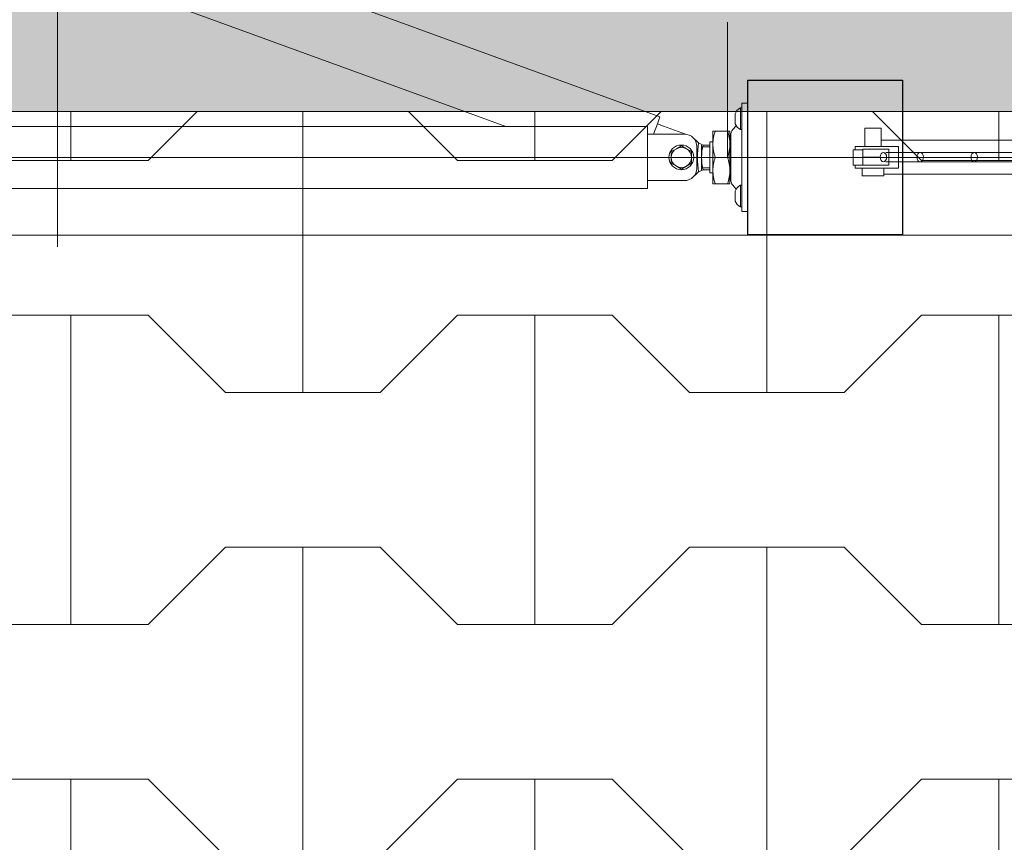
# Model space of a CAD drawing. Header units: inches. Extents: x 1156 to 71303, y -52654 to 51.
# Tile 83 of 151: x 60749 to 60812, y -43926 to -43873. Entities that reach past the tile are written whole.
import ezdxf

# ---------------------------------------------------------------- set-up
doc = ezdxf.new("R2010")
doc.units = ezdxf.units.IN
doc.header["$MEASUREMENT"] = 0
doc.linetypes.add('HIDDEN', pattern=[0.375, 0.25, -0.125])
doc.layers.get('0').update_dxf_attribs({"lineweight": 0})
for name, color, linetype, lineweight in [('--ogrodzenie', 8, 'Continuous', 0), ('--opisy', 7, 'Continuous', 0), ('A8a-opisy dodatkowe', 7, 'Continuous', 0), ('p--obrzeże bet.', 252, 'Continuous', 0), ('p--szraf trawa', 104, 'Continuous', 0), ('p--szraf-podjazd', 251, 'Continuous', 0), ('P--zieleń', 94, 'Continuous', 0)]:
    doc.layers.add(name, color=color, linetype=linetype, lineweight=lineweight)

# ---------------------------------------------------------------- blocks, each defined once
blk = doc.blocks.new('furtka-rzut-1m')
at = {"linetype": 'HIDDEN', "lineweight": 0, "ltscale": 35}
blk.add_line((-11.312, 0), (-11.312, 100), dxfattribs=at)
for p, q in [((-99.316, 33.072), (-15.683, 2.632)), ((-25.642, 2), (-100.684, 29.313)), ((-10, 3.5), (-10, -3.5)), ((-15.683, 2.632), (-15.854, 2.162)), ((-105.5, 2), (-16.5, 2)), ((-16.5, 2), (-16.5, -2)), ((-16.095, 1.5), (-15.854, 2.162)), ((-16.5, -1.5), (-16.5, 1.5)), ((-16.5, -2), (-105.5, -2))]:
    blk.add_line(p, q)
at = {"lineweight": 30}
for p, q in [((-10, -5), (-10, 5)), ((-10, 5), (0, 5)), ((0, 5), (0, -5)), ((0, -5), (-10, -5))]:
    blk.add_line(p, q, dxfattribs=at)
at = {"ltscale": 25.4}
for p, q in [((-10.48, 3.2), (-10.48, 1.8)), ((-10.4, 3.2), (-10.48, 3.2)), ((-10.4, 3), (-10.4, 3.5)), ((-10, 3.5), (-10.4, 3.5)), ((-10.83, 2.81), (-10.83, 2.19)), ((-10.4, -3), (-10.4, 3)), ((-15.854, 2.162), (-15.455, 2.017)), ((-14.026, 1.497), (-15.455, 2.017)), ((-10.76, 2.051), (-10.971, 1.799)), ((-16.5, 1.5), (-16.075, 1.5)), ((-14.1, 1.5), (-16.075, 1.5)), ((-12.26, 0.85), (-12.26, 1.7)), ((-12.26, 1.7), (-12.108, 1.7)), ((-12.108, 1.7), (-11.312, 1.7)), ((-11.16, 1.7), (-11.312, 1.7)), ((-11.16, 0.85), (-11.16, 1.7)), ((-11.1, 1.445), (-11.1, -1.445)), ((-10.48, 1.8), (-10.4, 1.8)), ((-14.3, 0.751), (-14.625, 0.563)), ((-13.975, 0.563), (-14.3, 0.751)), ((-13.3, -0.7), (-13.3, 0.7)), ((-12.891, 0.8), (-13.197, 0.941)), ((-12.99, 0.8), (-12.99, -0.8)), ((-12.46, 0.677), (-12.99, 0.677)), ((-12.46, 0.8), (-12.891, 0.8)), ((-12.46, -1), (-12.46, 1)), ((-12.26, 1), (-12.46, 1)), ((-12.26, -0.85), (-12.26, 0.85)), ((-11.1, 1.19), (-11.16, 1.19)), ((-11.16, -0.85), (-11.16, 0.85)), ((-14.625, 0.563), (-14.95, 0.375)), ((-14.95, 0.375), (-14.95, 0)), ((-14.95, 0), (-14.95, -0.375)), ((-13.65, 0.375), (-13.975, 0.563)), ((-13.65, 0), (-13.65, 0.375)), ((-13.65, -0.375), (-13.65, 0)), ((-12.108, 0), (-11.312, 0)), ((-14.95, -0.375), (-14.625, -0.563)), ((-14.625, -0.563), (-14.3, -0.751)), ((-14.3, -0.751), (-13.975, -0.563)), ((-13.975, -0.563), (-13.65, -0.375)), ((-13.197, -0.941), (-12.891, -0.8)), ((-12.46, -0.677), (-12.99, -0.677)), ((-12.891, -0.8), (-12.46, -0.8)), ((-12.46, -1), (-12.26, -1)), ((-12.26, -1.7), (-12.26, -0.85)), ((-11.16, -1.7), (-11.16, -0.85)), ((-11.16, -1.19), (-11.1, -1.19)), ((-16.5, -1.5), (-14.1, -1.5)), ((-12.108, -1.7), (-12.26, -1.7)), ((-12.108, -1.7), (-11.312, -1.7)), ((-11.312, -1.7), (-11.16, -1.7)), ((-10.971, -1.799), (-10.76, -2.051)), ((-10.48, -1.8), (-10.48, -3.2)), ((-10.4, -1.8), (-10.48, -1.8)), ((-10.83, -2.19), (-10.83, -2.81)), ((-10.4, -3.5), (-10.4, -3)), ((-10.48, -3.2), (-10.4, -3.2)), ((-10, -3.5), (-10.4, -3.5))]:
    blk.add_line(p, q, dxfattribs=at)
blk.add_circle((-14.3, 0), 0.8, dxfattribs=at)
at = {"linetype": 'HIDDEN', "lineweight": 0, "ltscale": 35}
blk.add_arc((-8.996, 5.364), 94.664, 91.40174, 182.03681, dxfattribs=at)
at = {"ltscale": 25.4}
for centre, radius, start, end in [((-10.136, 2.534), 0.75, 117.31965, 157.17682), ((-10.792, 2.81), 0.0375, 157.17682, 180), ((-10.792, 2.19), 0.0375, 180, 202.82318), ((-10.136, 2.466), 0.75, 202.82318, 242.68035), ((-14.1, 0.7), 0.8, 0, 90), ((-9.599, 0.813), 2.661, 160.53557, 179.20827), ((-13.821, 0.813), 2.661, 0.79173, 19.46443), ((-10.55, 1.445), 0.55, 140, 180), ((-14.3, 0), 0.65, 60, 120), ((-14.3, 0), 1.45, 40.41013, 54.74752), ((-5.857, 0), 7.4, 172.69394, 187.3066), ((-9.717, 0), 3.274, 165.85513, 194.14503), ((-9.639, 0.88), 2.621, 180.64883, 199.60732), ((-13.781, 0.88), 2.621, 340.39268, 359.35117), ((-14.3, 0), 0.65, 120, 180), ((-14.3, 0), 0.65, 180, 240), ((-14.3, 0), 0.65, 0, 60), ((-14.3, 0), 0.65, 300, 0), ((-14.3, 0), 0.65, 240, 300), ((-9.599, -0.887), 2.661, 160.53557, 179.20827), ((-13.821, -0.887), 2.661, 0.79173, 19.46443), ((-14.1, -0.7), 0.8, 270, 0), ((-14.3, 0), 1.45, 305.25248, 319.57969), ((-9.639, -0.82), 2.621, 180.64883, 199.60732), ((-13.781, -0.82), 2.621, 340.39268, 359.35117), ((-10.55, -1.445), 0.55, 180, 220), ((-10.136, -2.466), 0.75, 117.31965, 157.17682), ((-10.792, -2.19), 0.0375, 157.17682, 180), ((-10.792, -2.81), 0.0375, 180, 202.82318), ((-10.136, -2.534), 0.75, 202.82318, 242.68035)]:
    blk.add_arc(centre, radius, start, end, dxfattribs=at)
blk = doc.blocks.new('ogr-panel-1m')
at = {"ltscale": 25.4}
for p, q in [((95.801, 0.7), (99.801, 0.7)), ((97.111, 0.7), (97.411, 0.7)), ((97.161, 0.7), (97.161, 1.2)), ((99.161, 1.2), (99.161, 0.7)), ((99.081, 0.5), (96.681, 0.5)), ((97.111, 0.5), (97.231, 0.5)), ((97.608, 0.5), (100.001, 0.5)), ((96.681, -0.54), (99.081, -0.54)), ((99.081, -0.02), (97.501, -0.02)), ((100.001, -0.5), (99.081, -0.5)), ((99.801, -0.7), (95.801, -0.7)), ((97.411, -0.7), (97.111, -0.7))]:
    blk.add_line(p, q, dxfattribs=at)
for p, q in [((95.801, -0.7), (95.801, 0.7)), ((97.161, 1.2), (99.161, 1.2)), ((99.801, 0.7), (99.801, 0.5)), ((96.681, -0.54), (96.681, 0.5)), ((99.081, -0.54), (99.081, 0.5)), ((100.001, 0.5), (100.001, -0.5)), ((99.801, -0.7), (99.801, -0.5)), ((97.411, -0.7), (97.411, -1.9)), ((98.908, -1.9), (98.908, -0.7)), ((97.411, -1.9), (98.908, -1.9))]:
    blk.add_line(p, q)
for points in [[(2.84, 1.08), (97.161, 1.08)], [(96.971, 0.28), (4.2, 0.28)], [(97.202, 0.28), (97.201, 0.28)], [(4.2, -0.32), (96.971, -0.32)], [(97.201, -0.32), (97.202, -0.32)], [(97.411, -1.12), (2.59, -1.12)]]:
    blk.add_lwpolyline(points)
for centre in [(88.8, -0.02), (93.8, -0.02), (97.201, -0.02)]:
    blk.add_circle(centre, 0.3)

msp = doc.modelspace()

# ---------------------------------------------------------------- hatches: boundary and pattern name
at = {"layer": 'p--szraf trawa'}
h = msp.add_hatch(dxfattribs=at)
h.set_pattern_fill('26-Posypka z piasku', color=256, scale=2000000.0)
h.set_pattern_definition([(10, (800000, 1200000), (637500, 2143300), [0, -2000000]), (12, (1400000, 200000), (171000, 2081000), [0, -2000000]), (-3, (0, -200000), (1103300, 1945000), [0, -3000000]), (-82, (200000, 100000), (2370200, -2494400), [0, -1000000]), (23, (0, -100000), (2197200, 5061000), [0, -1600000]), (58, (-400000, -600000), (2437800, 2014200), [0, -1200000]), (79, (-400000, 600000), (-1499800, 1717700), [0, -600000]), (40, (800000, 1200000), (-519500, 2174900), [0, -2000000]), (92, (1400000, 200000), (-2019700, 529800), [0, -2000000]), (-43, (0, -200000), (2095400, 780700), [0, -3000000]), (-12, (200000, 100000), (3154600, 1374100), [0, -1000000]), (63, (0, -100000), (-1570000, 5289000), [0, -1800000]), (6, (-400000, -600000), (3088100, -680900), [0, -1200000]), (138, (-400000, 600000), (-2244800, -400900), [0, -600000])])
edge = h.paths.add_edge_path()
edge.add_line((62742.869, -44778.783), (62682.177, -41051.307))
edge.add_line((62682.177, -41051.307), (59879.631, -41051.97))
edge.add_line((59879.631, -41051.97), (59939.388, -44778.783))
edge.add_line((59939.388, -44778.783), (60055.424, -44778.783))
edge.add_line((60055.424, -44778.783), (60055.424, -44436.783))
edge.add_line((60055.424, -44436.783), (59955.424, -44436.783))
edge.add_line((59955.424, -44436.783), (59955.424, -44170.783))
edge.add_line((59955.424, -44170.783), (60055.424, -44170.783))
edge.add_line((60055.424, -44170.783), (60055.424, -42728.783))
edge.add_line((60055.424, -42728.783), (60413.424, -42728.783))
edge.add_line((60413.424, -42728.783), (60413.424, -42820.783))
edge.add_line((60413.424, -42820.783), (61516.825, -42820.783))
edge.add_line((61516.825, -42820.783), (61516.825, -42378.783))
edge.add_line((61516.825, -42378.783), (61063.425, -42378.783))
edge.add_line((61063.425, -42378.783), (61063.425, -41594.383))
edge.add_line((61063.425, -41594.383), (62363.425, -41594.383))
edge.add_line((62363.425, -41594.383), (62363.425, -42378.783))
edge.add_line((62363.425, -42378.783), (61910.025, -42378.783))
edge.add_line((61910.025, -42378.783), (61910.025, -42820.783))
edge.add_line((61910.025, -42820.783), (62156.424, -42820.783))
edge.add_line((62156.424, -42820.783), (62156.424, -43178.783))
edge.add_arc((62298.424, -43178.783), 142, 180, 270)
edge.add_line((62298.424, -43320.783), (62331.424, -43320.783))
edge.add_line((62331.424, -43320.783), (62331.424, -43736.783))
edge.add_arc((62303.522, -43881.314), 147.2, 79.07361, 182.12898)
edge.add_line((62156.424, -43886.783), (60877.424, -43886.783))
edge.add_line((60877.424, -43886.783), (60877.325, -43984.783))
edge.add_line((60877.325, -43984.783), (60615.424, -43984.783))
edge.add_line((60615.424, -43984.783), (60615.424, -43886.909))
edge.add_arc((60621.444, -44028.827), 142.045, 92.42905, 181.06893)
edge.add_line((60479.424, -44031.476), (60479.424, -44778.783))
edge.add_line((60479.424, -44778.783), (62742.869, -44778.783))
h = msp.add_hatch(dxfattribs=at)
h.set_pattern_fill('26-Posypka z piasku', color=256, scale=50)
h.set_pattern_definition([(10, (20, 30), (15.937785, 53.581592), [0, -50]), (12, (35, 5), (4.27663, 52.026055), [0, -50]), (-3, (0, -5), (27.582536, 48.623078), [0, -75]), (-82, (5, 2.5), (59.25552, -62.36011), [0, -25]), (23, (0, -2.5), (54.93103, 126.52107), [0, -40]), (58, (-10, -15), (60.945147, 50.355626), [0, -30]), (79, (-10, 15), (-37.494908, 42.943356), [0, -15]), (40, (20, 30), (-12.98827, 54.371912), [0, -50]), (92, (35, 5), (-50.493034, 13.245888), [0, -50]), (-43, (0, -5), (52.38376, 19.517726), [0, -75]), (-12, (5, 2.5), (78.865917, 34.353562), [0, -25]), (63, (0, -2.5), (-39.24657, 132.22975), [0, -45]), (6, (-10, -15), (77.202354, -17.023413), [0, -30]), (138, (-10, 15), (-56.120946, -10.021946), [0, -15])])
edge = h.paths.add_edge_path()
edge.add_line((62742.869, -44778.783), (62682.177, -41051.307))
edge.add_line((62682.177, -41051.307), (59879.631, -41051.97))
edge.add_line((59879.631, -41051.97), (59939.388, -44778.783))
edge.add_line((59939.388, -44778.783), (60055.424, -44778.783))
edge.add_line((60055.424, -44778.783), (60055.424, -44436.783))
edge.add_line((60055.424, -44436.783), (59955.424, -44436.783))
edge.add_line((59955.424, -44436.783), (59955.424, -44170.783))
edge.add_line((59955.424, -44170.783), (60055.424, -44170.783))
edge.add_line((60055.424, -44170.783), (60055.424, -42728.783))
edge.add_line((60055.424, -42728.783), (60413.424, -42728.783))
edge.add_line((60413.424, -42728.783), (60413.424, -42820.783))
edge.add_line((60413.424, -42820.783), (61516.825, -42820.783))
edge.add_line((61516.825, -42820.783), (61516.825, -42378.783))
edge.add_line((61516.825, -42378.783), (61063.425, -42378.783))
edge.add_line((61063.425, -42378.783), (61063.425, -41594.383))
edge.add_line((61063.425, -41594.383), (62363.425, -41594.383))
edge.add_line((62363.425, -41594.383), (62363.425, -42378.783))
edge.add_line((62363.425, -42378.783), (61910.025, -42378.783))
edge.add_line((61910.025, -42378.783), (61910.025, -42820.783))
edge.add_line((61910.025, -42820.783), (62156.424, -42820.783))
edge.add_line((62156.424, -42820.783), (62156.424, -43178.783))
edge.add_arc((62298.424, -43178.783), 142, 180, 270)
edge.add_line((62298.424, -43320.783), (62331.424, -43320.783))
edge.add_line((62331.424, -43320.783), (62331.424, -43736.783))
edge.add_arc((62303.522, -43881.314), 147.2, 79.07361, 182.12898)
edge.add_line((62156.424, -43886.783), (60877.424, -43886.783))
edge.add_line((60877.424, -43886.783), (60877.325, -43984.783))
edge.add_line((60877.325, -43984.783), (60615.424, -43984.783))
edge.add_line((60615.424, -43984.783), (60615.424, -43886.909))
edge.add_arc((60621.444, -44028.827), 142.045, 92.42905, 181.06893)
edge.add_line((60479.424, -44031.476), (60479.424, -44778.783))
edge.add_line((60479.424, -44778.783), (62742.869, -44778.783))
at = {"layer": 'p--szraf-podjazd'}
h = msp.add_hatch(dxfattribs=at)
h.set_pattern_fill('TURFSTNE', color=256, scale=5)
h.set_pattern_definition([(0, (224.56, -2961.97), (0, 120), [15, -25]), (90, (212.06, -2949.47), (-80, 5e-15), [15, -25]), (45, (239.56, -2961.97), (-20.010768, 20.010768), [17.6775, -10.6065]), (45, (232.06, -2954.47), (-20.010768, 20.010768), [17.6775, -10.6065]), (135, (264.56, -2961.97), (20.010768, 20.010768), [17.6775, -10.6065]), (135, (232.06, -2954.47), (20.010768, 20.010768), [17.6775, -10.6065])])
edge = h.paths.add_edge_path()
edge.add_line((62323.424, -43328.783), (62323.424, -43728.783))
edge.add_arc((62301.192, -43879.929), 152.773, 81.6327, 179.56989)
edge.add_line((62148.424, -43878.783), (60621.424, -43878.783))
edge.add_arc((60621.424, -44028.783), 150, 90, 180)
edge.add_line((60471.424, -44028.783), (60471.424, -44778.783))
edge.add_line((60471.424, -44778.783), (60063.424, -44778.783))
edge.add_line((60063.424, -44778.783), (60063.424, -44428.783))
edge.add_line((60063.424, -44428.783), (59963.424, -44428.783))
edge.add_line((59963.424, -44428.783), (59963.424, -44178.783))
edge.add_line((59963.424, -44178.783), (60063.424, -44178.783))
edge.add_line((60063.424, -44178.783), (60063.424, -42731.295))
edge.add_line((60063.424, -42731.295), (60413.424, -42731.295))
edge.add_line((60413.424, -42731.295), (60413.424, -43328.783))
edge.add_line((60413.424, -43328.783), (62323.424, -43328.783))
edge.add_line((62323.424, -43328.783), (62323.424, -43328.783))
h = msp.add_hatch(dxfattribs=at)
h.set_pattern_fill('FINETTA', color=256, scale=5)
h.set_pattern_definition([(0, (207.061, -2961.97), (15, 15), [10, -20]), (0, (222.061, -2956.97), (15, 15), [10, -20]), (90, (212.061, -2961.97), (-15, 15), [20, -10]), (45, (217.061, -2961.97), (-15, 15), [7.071068, -14.1421356]), (135, (207.061, -2961.97), (-15, -15), [7.071068, -14.1421356])])
h.paths.add_polyline_path([(60871.424, -43986.783), (60621.424, -43986.783), (60621.424, -43878.783), (60871.424, -43878.783)])

# ---------------------------------------------------------------- linework, layer by layer
at = {"layer": '--opisy'}
msp.add_line((60751.21, -43837.186), (60751.21, -43887.535), dxfattribs=at)
at = {"linetype": 'Continuous', "ltscale": 12}
msp.add_lwpolyline([(60871.424, -43986.783), (60621.424, -43986.783), (60621.424, -43878.783), (60871.424, -43878.783)], close=True, dxfattribs=at)
at = {"layer": 'A8a-opisy dodatkowe', "linetype": 'Continuous', "ltscale": 12}
msp.add_line((60617.053, -43881.75), (60858.84, -43881.75), dxfattribs=at)
at = {"layer": 'p--obrzeże bet.', "linetype": 'Continuous', "ltscale": 35}
for p, q in [((60621.424, -43878.783), (62148.424, -43878.783)), ((60771.424, -43878.783), (62148.424, -43878.783)), ((60621.424, -43886.783), (62156.424, -43886.783))]:
    msp.add_line(p, q, dxfattribs=at)
for points in [[(60615.424, -43992.783), (60877.424, -43992.783), (60877.424, -43878.783), (60615.424, -43878.783)], [(60621.424, -43986.783), (60871.424, -43986.783), (60871.424, -43878.783), (60621.424, -43878.783)]]:
    msp.add_lwpolyline(points, close=True, dxfattribs=at)
at = {"layer": 'P--zieleń', "color": 84, "linetype": 'HIDDEN', "ltscale": 100}
msp.add_circle((61001.167, -43997.158), 200, dxfattribs=at)

# ---------------------------------------------------------------- block references
at = {"layer": '--ogrodzenie', "rotation": 360}
msp.add_blockref('furtka-rzut-1m', (60805.853, -43881.75), dxfattribs=at)
at = {"xscale": 0.7, "rotation": 180}
msp.add_blockref('ogr-panel-1m', (60872.653, -43881.75), dxfattribs=at)

doc.saveas('drawing.dxf')
